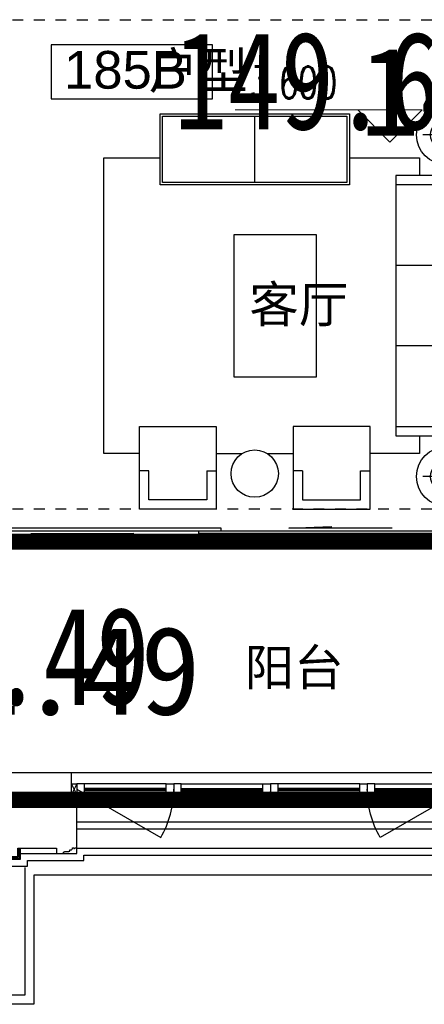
# Model space of a CAD drawing. Header units: millimetres. Extents: x 296296 to 297283, y 219875 to 220035.
# Tile 54 of 256: x 296676 to 296680, y 220008 to 220017. Entities that reach past the tile are written whole.
import ezdxf

# ---------------------------------------------------------------- set-up
doc = ezdxf.new("R2010")
doc.units = ezdxf.units.MM
doc.linetypes.add('-DASH', pattern=[0.35, 0.25, -0.1])
doc.linetypes.add('185洋房-中间套（报建版）-旧规$0$洋房户型$0$_DASH', pattern=[0.6, 0.4, -0.2])
for name, color, linetype in [('$面积结果', 7, 'Continuous'), ('面积-住宅全面积', 1, 'Continuous'), ('面积-住宅半面积', 1, 'Continuous')]:
    doc.layers.add(name, color=color, linetype=linetype)
for name, color, linetype, lineweight in [('A-注-房间名称.....ANNO-ROOM', 251, 'Continuous', 0), ('A-注-标高.........ANNO-HIGH', 251, 'Continuous', 0), ('面积-计容-住宅-0.5', 1, 'Continuous', 0), ('面积-计容-住宅-1', 1, 'Continuous', 0)]:
    doc.layers.add(name, color=color, linetype=linetype, lineweight=lineweight)
doc.styles.add('_TCH_DIM', font='SIMPLEX', dxfattribs={"bigfont": 'GBCBIG'})
doc.styles.add('dw', font='simhei.ttf')
doc.styles.get("Standard").update_dxf_attribs({"font": 'arial.ttf'})

# ---------------------------------------------------------------- blocks, each defined once
blk = doc.blocks.new('4uyh5uj6kj67j75rykjtuk7tsik76ykj')
at = {"color": 253}
blk.add_lwpolyline([(829435.4, 428423.8), (827935.4, 428423.8), (827935.4, 427923.8), (829435.4, 427923.8)], close=True, dxfattribs=at)
for s, height, p in [('户型', 337.59, (828842.9, 428017.5)), ('185B', 350, (828055.4, 428017.5)), ('客厅', 337.59, (829777.5, 425844.5)), ('阳台', 337.59, (829734.5, 422470.5))]:
    blk.add_text(s, height=height, dxfattribs=at).set_placement(p)
blk = doc.blocks.new('185洋房-中间套（报建版）-旧规$0$洋房户型$0$11Sofa_1_ICDA')
at = {"color": 253}
for p, q in [((-850, 1100), (-850, -1100)), ((0, 1100), (-850, 1100)), ((0, 1100), (0, -1100)), ((-80, 1020), (-850, 1020)), ((-80, -1020), (-80, 1020)), ((-80, 340), (-850, 340)), ((-80, -340), (-850, -340)), ((-850, -1020), (-80, -1020)), ((-850, -1100), (0, -1100))]:
    blk.add_line(p, q, dxfattribs=at)
blk = doc.blocks.new('185洋房-中间套（报建版）-旧规$0$洋房户型$0$11Sofa_4_ICDA')
at = {"color": 253}
for p, q in [((80, 325.5), (0, 325.5)), ((80, 325.5), (25.5, 325.5)), ((570.9, 325.5), (625.5, 325.5)), ((570.9, 325.5), (650.9, 325.5))]:
    blk.add_line(p, q, dxfattribs=at)
for points in [[(650.9, 0), (650.9, 700), (0, 700), (0, 0), (650.9, 0), (650.9, 325.5)], [(80, 325.5), (80, 80), (570.9, 80), (570.9, 325.5)], [(80, 325.5), (80, 80), (570.9, 80), (570.9, 325.5)]]:
    blk.add_lwpolyline(points, dxfattribs=at)
blk = doc.blocks.new('185洋房-中间套（报建版）-旧规$0$洋房户型$0$11Sofa_5_ICDA')
at = {"color": 253}
for points in [[(0, 0), (1600, 0), (1600, -600), (0, -600)], [(20, -20), (1580, -20), (1580, -580), (20, -580)]]:
    blk.add_lwpolyline(points, close=True, dxfattribs=at)
blk.add_lwpolyline([(800, -580), (800, -20)], dxfattribs=at)
blk = doc.blocks.new('*U1188')
at = {"color": 253}
for p, q in [((-425, 1246.5), (-425, 1639.2)), ((-228.6, 1442.9), (-621.4, 1442.9)), ((-425, -1246.5), (-425, -1639.2)), ((-2367.1, -1248.9), (-2148.7, -1248.9)), ((-1936.5, -1248.9), (-1718.1, -1248.9)), ((-228.6, -1442.9), (-621.4, -1442.9))]:
    blk.add_line(p, q, dxfattribs=at)
for points in [[(-3018.1, -1248.9), (-3318.1, -1248.9), (-3318.1, 1248.9), (-2842.6, 1248.9)], [(-1242.6, 1248.9), (-650, 1248.9), (-650, 1100)], [(-650, -1100), (-650, -1248.9), (-1067.1, -1248.9)]]:
    blk.add_lwpolyline(points, dxfattribs=at)
blk.add_lwpolyline([(-1519, -600), (-1519, 600), (-2219, 600), (-2219, -600)], close=True, dxfattribs=at)
for centre, radius in [((-425, 1442.9), 250), ((-425, 1442.9), 130.9), ((-425, 1442.9), 91.6), ((-2042.6, -1418.5), 200), ((-425, -1442.9), 250), ((-425, -1442.9), 130.9), ((-425, -1442.9), 91.6)]:
    blk.add_circle(centre, radius, dxfattribs=at)
for name, p in [('185洋房-中间套（报建版）-旧规$0$洋房户型$0$11Sofa_5_ICDA', (-2842.6, 1620)), ('185洋房-中间套（报建版）-旧规$0$洋房户型$0$11Sofa_1_ICDA', (0, 0)), ('185洋房-中间套（报建版）-旧规$0$洋房户型$0$11Sofa_4_ICDA', (-1718.1, -1720))]:
    blk.add_blockref(name, p, dxfattribs=at)
at = {"color": 253, "xscale": -1}
blk.add_blockref('185洋房-中间套（报建版）-旧规$0$洋房户型$0$11Sofa_4_ICDA', (-2367.1, -1720), dxfattribs=at)
blk = doc.blocks.new('185洋房-中间套（报建版）-旧规$0$洋房户型$0$$DORLIB2D$00000131')
at = {"color": 253, "lineweight": -2}
for p, q in [((0.15, 0.125), (0.2319, 0.1973)), ((0.2319, 0.1973), (0.2319, 0.125)), ((-0.5, 0.125), (-0.5, 0)), ((0.0192, 0.125), (-0.5, 0.125)), ((0.0192, 0), (0.0192, 0.125)), ((0.35, 0.125), (0.15, 0.125)), ((-0.5, 0), (0.0192, 0)), ((-0.024, 0), (0.5, 0)), ((-0.024, -0.125), (-0.024, 0)), ((0.5, 0), (0.5, -0.125)), ((-0.35, -0.125), (-0.15, -0.125)), ((-0.2319, -0.1973), (-0.2319, -0.125)), ((-0.15, -0.125), (-0.2319, -0.1973)), ((0.5, -0.125), (-0.024, -0.125))]:
    blk.add_line(p, q, dxfattribs=at)
blk = doc.blocks.new('185洋房-中间套（报建版）-旧规')
at = {"color": 253, "linetype": '185洋房-中间套（报建版）-旧规$0$洋房户型$0$_DASH', "ltscale": 0.5}
blk.add_lwpolyline([(19800, 7100), (24900, 7100), (24900, 2550), (19800, 2550)], close=True, dxfattribs=at)
at = {"color": 253, "xscale": 1.1, "yscale": 1.1, "zscale": 1.1}
blk.add_blockref('*U1188', (24900, 4442), dxfattribs=at)
at = {"color": 253, "xscale": -4800, "yscale": -200, "zscale": 200, "rotation": 180}
blk.add_blockref('185洋房-中间套（报建版）-旧规$0$洋房户型$0$$DORLIB2D$00000131', (22250, 2350), dxfattribs=at)
blk = doc.blocks.new('*U1546')
at = {"color": 253}
blk.add_lwpolyline([(0, 10), (0, -40), (50, -40), (50, -37), (57, -37), (57, -34), (60, -34, 0.414214), (67, -27), (67, -24), (74, -24), (74, -21), (115, -21), (115, -16), (125, -16), (125, -6), (130, -6, 0.403991), (150, 15), (160, 15), (160, 12.5, 1), (170, 12.5), (170, 15), (190, 15), (190, 510)], format="xyb", dxfattribs=at)
blk = doc.blocks.new('*U1551')
at = {"color": 253}
for points in [[(7970, 815), (7970, 900), (7900, 900), (7900, 820), (7905, 820), (7905, 800), (7940, 800), (7940, 810), (7950, 810), (7950, 800), (7960, 800)], [(8730, 815), (8730, 900), (8800, 900), (8800, 820), (8795, 820), (8795, 800), (8760, 800), (8760, 810), (8750, 810), (8750, 800), (8740, 800)]]:
    blk.add_lwpolyline(points, close=True, dxfattribs=at)
for points in [[(7970, 900), (8730, 900)], [(7970, 855), (8730, 855)], [(7970, 845), (8730, 845)], [(7970, 835), (8730, 835)], [(7960, 800), (8740, 800)], [(7970, 815), (8730, 815)]]:
    blk.add_lwpolyline(points, dxfattribs=at)
blk = doc.blocks.new('185洋房外包（2F南入）-中间-报建版$0$seyesryhertyheryetrye')
at = {"color": 253}
blk.add_lwpolyline([(22072.7, 23949.6), (22022.7, 23949.6), (22022.7, 23849.6), (22072.7, 23849.6)], close=True, dxfattribs=at)
for points in [[(22022.7, 23849.6), (22072.7, 23949.6)], [(22022.7, 23949.6), (22072.7, 23849.6)]]:
    blk.add_lwpolyline(points, dxfattribs=at)
blk = doc.blocks.new('*U1559')
at = {"color": 253}
for points in [[(27782.7, 23874.6), (27782.7, 24239.6), (28862.7, 24239.6), (28862.7, 24189.6)], [(27847.7, 23874.6), (27847.7, 24174.6), (28797.7, 24174.6), (28797.7, 24074.6)], [(27852.7, 23874.6), (27852.7, 24169.6), (28792.7, 24169.6), (28792.7, 24074.6)], [(27855.2, 23874.6), (27855.2, 24167.1), (28790.2, 24167.1), (28790.2, 24074.6)], [(27867.7, 23874.6), (27867.7, 24154.6), (28777.7, 24154.6), (28777.7, 24074.6)], [(27872.7, 23874.6), (27872.7, 24149.6), (28772.7, 24149.6), (28772.7, 24074.6)]]:
    blk.add_lwpolyline(points, dxfattribs=at)
blk = doc.blocks.new('185洋房外包（2F南入）-中间-报建版')
at = {"color": 253, "linetype": 'Continuous'}
for p, q in [((16757.4, 10549.6), (14857.4, 10549.6)), ((16757.4, 10349.6), (16757.4, 10549.6)), ((16757.4, 10349.6), (14857.4, 10349.6))]:
    blk.add_line(p, q, dxfattribs=at)
at = {"color": 253}
for points in [[(20457.4, 10549.6), (16757.4, 10549.6)], [(16807.4, 10094.6), (20407.4, 10094.6)], [(14997.4, 10049.6), (15357.4, 10049.6), (15357.4, 9774.6), (16257.4, 9774.6), (16257.4, 9849.6), (16617.4, 9849.6)], [(16807.4, 10029.6), (20407.4, 10029.6)], [(16282.4, 9799.6), (16807.4, 9799.6), (16807.4, 9849.6), (20407.4, 9849.6), (20407.4, 9799.6), (21257.4, 9799.6), (21257.4, 9849.6), (23057.4, 9849.6), (23057.4, 9799.6), (23582.4, 9799.6)], [(16347.4, 9734.6), (16872.4, 9734.6), (16872.4, 9784.6), (20342.4, 9784.6), (20342.4, 9734.6), (21322.4, 9734.6), (21322.4, 9784.6), (22992.4, 9784.6), (22992.4, 9734.6), (23517.4, 9734.6)], [(16322.4, 9669.6), (16322.4, 8484.6), (14942.4, 8484.6), (14942.4, 8544.6), (11907.4, 8544.6)], [(28007.4, 9599.6), (16407.4, 9599.6), (16407.4, 8399.6), (11907.4, 8399.6)]]:
    blk.add_lwpolyline(points, dxfattribs=at)
for points in [[(16807.4, 10399.6), (17586.8, 9949.6, 0.131652), (17707.4, 10399.6)], [(20407.4, 10399.6), (19627.9, 9949.6, -0.131652), (19507.4, 10399.6)]]:
    blk.add_lwpolyline(points, format="xyb", dxfattribs=at)
at = {"color": 253, "xscale": -1}
for name, p in [('185洋房外包（2F南入）-中间-报建版$0$seyesryhertyheryetrye', (38830.1, -13500)), ('*U1551', (25607.4, 9549.6)), ('*U1551', (27407.4, 9549.6))]:
    blk.add_blockref(name, p, dxfattribs=at)
at = {"color": 253}
for name, p in [('*U1551', (9807.4, 9549.6)), ('*U1551', (11607.4, 9549.6)), ('*U1546', (16617.4, 9839.6))]:
    blk.add_blockref(name, p, dxfattribs=at)
at = {"color": 253, "xscale": -1, "rotation": 180}
blk.add_blockref('*U1559', (-12515.3, 33924.2), dxfattribs=at)

msp = doc.modelspace()

# ---------------------------------------------------------------- block references
at = {"xscale": 0.001, "yscale": 0.001, "zscale": 0.001}
msp.add_blockref('4uyh5uj6kj67j75rykjtuk7tsik76ykj', (295848.5037, 219588.3578), dxfattribs=at)

# ---------------------------------------------------------------- next in the draw order: block references
msp.add_blockref('185洋房-中间套（报建版）-旧规', (296655.6786, 220009.9162), dxfattribs=at)

# ---------------------------------------------------------------- next in the draw order: linework, layer by layer
at = {"layer": 'A-注-标高.........ANNO-HIGH'}
for p, q in [((296679.8893, 220016.1776), (296678.1493, 220016.1776)), ((296679.5893, 220015.8776), (296679.2893, 220016.1776)), ((296679.5893, 220015.8776), (296679.8893, 220016.1776))]:
    msp.add_line(p, q, dxfattribs=at)
at = {"layer": '面积-计容-住宅-0.5', "color": 1, "linetype": '-DASH', "const_width": 0.15}
msp.add_lwpolyline([(296680.8786, 220010.4162), (296680.8786, 220010.4162), (296680.6786, 220010.4162), (296680.6786, 220012.1662), (296671.7786, 220012.1662), (296671.7786, 220009.7662), (296680.8786, 220009.7662), (296680.8786, 220010.4162)], close=True, dxfattribs=at)
at = {"layer": '面积-计容-住宅-1', "const_width": 0.15}
msp.add_lwpolyline([(296676.0786, 220020.9162), (296680.6786, 220020.9162), (296680.6786, 220022.0162), (296682.4786, 220022.0162), (296682.4786, 220022.7162), (296685.8786, 220022.7162), (296685.8786, 220022.1162), (296687.8786, 220022.1162), (296687.8786, 220015.8162), (296687.8786, 220015.8162), (296687.8786, 220011.0162), (296684.1786, 220011.0162), (296684.1786, 220010.4162), (296680.6786, 220010.4162), (296680.6786, 220012.1662), (296675.1786, 220012.1662), (296675.1786, 220012.1662), (296671.7786, 220012.1662), (296671.7786, 220017.1162), (296675.0786, 220017.1162), (296675.0786, 220019.6162), (296674.3786, 220019.6162), (296674.3786, 220020.6162), (296676.0786, 220020.6162)], close=True, dxfattribs=at)

# ---------------------------------------------------------------- next in the draw order: block references
at = {"xscale": 0.001, "yscale": 0.001, "zscale": 0.001}
msp.add_blockref('185洋房外包（2F南入）-中间-报建版', (296659.8712, 219999.4666), dxfattribs=at)

# ---------------------------------------------------------------- next in the draw order: texts
at = {"layer": '$面积结果', "color": 1, "style": 'dw'}
for s, p in [('149.61', (296679.3083, 220015.939)), ('21.49', (296675.0351, 220010.558))]:
    msp.add_text(s, height=0.82066, dxfattribs=at).set_placement(p)
at = {"layer": 'A-注-房间名称.....ANNO-ROOM', "color": 7, "style": '_TCH_DIM', "width": 0.705882}
msp.add_text('3.600', height=0.2975, dxfattribs=at).set_placement((296678.2873, 220016.2826))
at = {"layer": '面积-住宅全面积', "color": 1, "style": 'dw', "width": 0.8}
msp.add_text('149.62', height=0.91, dxfattribs=at).set_placement((296677.582, 220015.9967))
at = {"layer": '面积-住宅半面积', "color": 1, "style": 'dw', "width": 0.8}
msp.add_text('21.49', height=0.91, dxfattribs=at).set_placement((296674.8773, 220010.6492))

doc.saveas('drawing.dxf')
